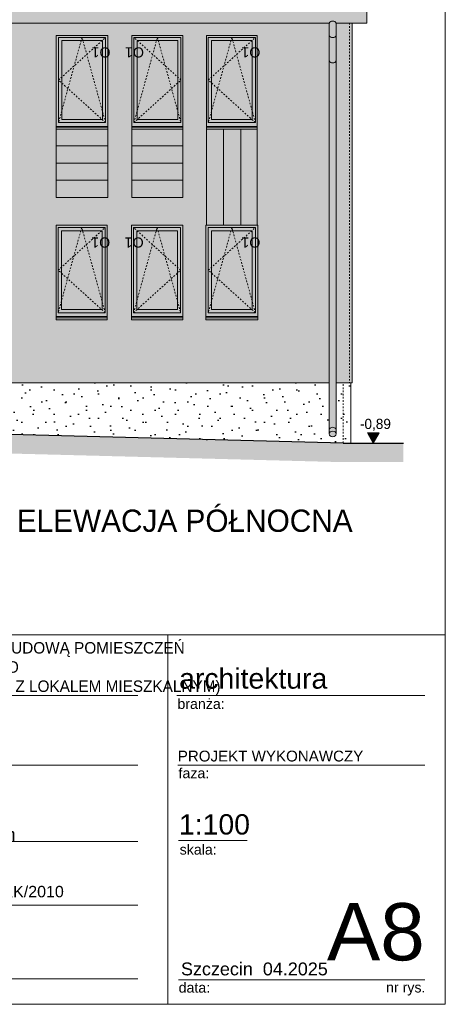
# Model space of a CAD drawing. Extents: x -613240 to -325500, y -25863 to 152403.
# Tile 23 of 254: x -476310 to -469620, y -22047 to -6560. Entities that reach past the tile are written whole.
import ezdxf

# ---------------------------------------------------------------- set-up
doc = ezdxf.new("R2010")
doc.units = 0
doc.header["$MEASUREMENT"] = 0
doc.linetypes.add('Hidden Line', pattern=[50, 25, -25])
for name, color, linetype, lineweight in [('Arch okna_Nr_Pióra__5', 7, 'Continuous', 13), ('Arch opisy okien_Nr_Pióra__21', 7, 'Continuous', 9), ('Arch opisy_Nr_Pióra__21', 7, 'Continuous', 9), ('ARCH TABELA_Nr_Pióra__1', 7, 'Continuous', 25), ('ARCH TABELA_Nr_Pióra__21', 7, 'Continuous', 9), ('ARCH TABELA_Nr_Pióra__7', 7, 'Continuous', 13), ('Arch wykończenie_Nr_Pióra__41', 7, 'Continuous', 15), ('arch wypelnienia_Nr_Pióra__1', 7, 'Continuous', 25), ('arch wypelnienia_Nr_Pióra__21', 7, 'Continuous', 9), ('INWENT DACH_Nr_Pióra__21', 7, 'Continuous', 9), ('INWENT RURY SPUSTOWE_Nr_Pióra__21', 7, 'Continuous', 9), ('INWENT TEREN_Nr_Pióra__1', 7, 'Continuous', 25), ('INWENT WYMIARY_Nr_Pióra__21', 7, 'Continuous', 9), ('INWENT. OKNA_Nr_Pióra__5', 7, 'Continuous', 13), ('INWENT.ŚCIANY_Nr_Pióra__21', 7, 'Continuous', 9)]:
    doc.layers.add(name, color=color, linetype=linetype, lineweight=lineweight)
doc.layers.add('arch wypelnienia_Nr_Pióra__119', color=7, linetype='Continuous', lineweight=13, true_color=0xd9d1d0)
doc.layers.add('arch wypelnienia_Nr_Pióra__2', color=7, linetype='Continuous', lineweight=13, true_color=0x7f7f7f)
doc.layers.add('INWENT WYMIARY', color=7, linetype='Continuous')
doc.styles.add('GENERATED_STYLE_1', font='txt')
doc.styles.add('GENERATED_STYLE_10', font='arial.ttf')
doc.styles.add('GENERATED_STYLE_5', font='txt')
doc.styles.add('GENERATED_STYLE_6', font='txt')
doc.styles.add('GENERATED_STYLE_7', font='arial.ttf')

# ---------------------------------------------------------------- blocks, each defined once
blk = doc.blocks.new('Wymiary_82', base_point=(-470752, -13220))
at = {"layer": 'INWENT WYMIARY_Nr_Pióra__21', "linetype": 'Continuous'}
blk.add_hatch(color=256, dxfattribs=at).paths.add_polyline_path([(-470752, -13220), (-470845, -13060), (-470659, -13060)], flags=0)
for p, q in [((-470752, -13220), (-470845, -13060)), ((-470845, -13060), (-470659, -13060)), ((-470659, -13060), (-470752, -13220)), ((-470752, -13220), (-470872, -13220)), ((-470752, -13220), (-470632, -13220))]:
    blk.add_line(p, q, dxfattribs=at)
at = {"layer": 'INWENT WYMIARY_Nr_Pióra__21', "insert": (-470962, -13028), "char_height": 160, "attachment_point": 7, "style": 'GENERATED_STYLE_1'}
blk.add_mtext('{-0,89}', dxfattribs=at)

msp = doc.modelspace()

# ---------------------------------------------------------------- hatches: boundary and pattern name
at = {"layer": 'arch wypelnienia_Nr_Pióra__1', "linetype": 'Continuous'}
h = msp.add_hatch(dxfattribs=at)
h.set_pattern_fill('Carpet', color=256, style=0, pattern_type=2)
h.set_pattern_definition([(45, (0, 600), (-190.91883, 190.91883), [0, -180, 0, -270]), (110, (600, 600), (253.71701, 92.34544), [0, -132, 0, -228])])
h.paths.add_polyline_path([(-482684.9, -12269.6), (-482684.9, -12309.6), (-482274.9, -12339.6), (-482274.9, -12519.6), (-481984.9, -12519.6), (-481984.9, -12699.6), (-481694.9, -12699.6), (-481694.9, -12899.6), (-477004.9, -13069.6), (-471104.9, -13222.7), (-471104.9, -12269.6), (-471334.9, -12269.6), (-471334.9, -13075.5, -0.2462598), (-471353.1, -13108.3, -0.1547396), (-471389.9, -13119.6, -0.1637699), (-471427.9, -13107.4, -0.2305679), (-471444.9, -13075.5), (-471444.9, -12269.6)], flags=0)
at = {"layer": 'arch wypelnienia_Nr_Pióra__119', "linetype": 'Continuous', "lineweight": 0, "true_color": 0x363434}
h = msp.add_hatch(color=250, dxfattribs=at)
h.paths.add_polyline_path([(-471444.9, -12269.6), (-481684.9, -12269.6), (-481684.9, -9309.6), (-486304.9, -9309.6), (-486304.9, -7934.6), (-486384.9, -7934.6), (-486384.9, -6612.5), (-471444.9, -6612.5)], flags=0)
h.paths.add_polyline_path([(-475734.9, -11279.6), (-475734.9, -9789.6), (-474934.9, -9789.6), (-474934.9, -11279.6)], flags=0)
h.paths.add_polyline_path([(-474554.9, -11279.6), (-474554.9, -9789.6), (-473744.9, -9789.6), (-473744.9, -11279.6)], flags=0)
h.paths.add_polyline_path([(-473384.9, -11279.6), (-473384.9, -9789.6), (-473374.9, -9789.6), (-473374.9, -6809.6), (-472574.9, -6809.6), (-472574.9, -11279.6)], flags=0)
h.paths.add_polyline_path([(-474544.9, -9355.6), (-474544.9, -6809.6), (-473744.9, -6809.6), (-473744.9, -9355.6)], flags=0)
h.paths.add_polyline_path([(-475734.9, -9355.6), (-475734.9, -6809.6), (-474924.9, -6809.6), (-474924.9, -9355.6)], flags=0)
h.paths.add_polyline_path([(-480464.9, -11279.6), (-480464.9, -9789.6), (-479694.9, -9789.6), (-479694.9, -11279.6)], flags=0)
h.paths.add_polyline_path([(-479264.9, -11279.6), (-479264.9, -9789.6), (-478474.9, -9789.6), (-478474.9, -11279.6)], flags=0)
h.paths.add_polyline_path([(-478144.9, -11279.6), (-478144.9, -6809.6), (-477274.9, -6809.6), (-477274.9, -11279.6)], flags=0)
h.paths.add_polyline_path([(-479314.9, -9355.6), (-479314.9, -6809.6), (-478514.9, -6809.6), (-478514.9, -9355.6)], flags=0)
h.paths.add_polyline_path([(-480484.9, -9355.6), (-480484.9, -6809.6), (-479684.9, -6809.6), (-479684.9, -9355.6)], flags=0)
h.paths.add_polyline_path([(-482959, -8280.6), (-482959, -6809.6), (-482159, -6809.6), (-482159, -8280.6)], flags=0)
h.paths.add_polyline_path([(-484119, -8280.6), (-484119, -6809.6), (-483319, -6809.6), (-483319, -8280.6)], flags=0)
h.paths.add_polyline_path([(-485289, -8280.6), (-485289, -6809.6), (-484489, -6809.6), (-484489, -8280.6)], flags=0)
msp.add_hatch(color=250, dxfattribs=at).paths.add_polyline_path([(-471334.9, -12269.6), (-471084.9, -12269.6), (-471084.9, -6612.5), (-471334.9, -6612.5)], flags=0)
at = {"layer": 'arch wypelnienia_Nr_Pióra__2', "linetype": 'Continuous'}
h = msp.add_hatch(color=256, dxfattribs=at)
h.paths.add_polyline_path([(-483614.9, 1576.7), (-487244.9, 1576.7), (-487244.9, -6612.5), (-486494.9, -6612.5), (-486494.9, -6812.5), (-486494.9, -7208.9), (-486494.9, -7965.5, 0.2374219), (-486477, -7998.1, 0.1574339), (-486439.9, -8009.6, 0.1535225), (-486403.3, -7998.4, 0.2441202), (-486384.9, -7965.5), (-486384.9, -7208.9), (-486384.9, -6812.5), (-486384.9, -6612.5), (-471444.9, -6612.5), (-471444.9, -13075.5, 0.2182525), (-471429.5, -13106.2, 0.1717171), (-471389.9, -13119.6, 0.1637737), (-471351.5, -13107.1, 0.2353112), (-471334.9, -13075.5), (-471334.9, -6612.5), (-470854.9, -6612.5), (-470854.9, 1576.7), (-476094.9, 1576.7), (-476094.9, 1785.5), (-476249.9, 1785.5), (-476249.9, 1878.5), (-476229.9, 1878.5), (-476324.9, 1918.5), (-476419.9, 1878.5), (-476399.9, 1878.5), (-476399.9, 1785.5), (-476554.9, 1785.5), (-476554.9, 1576.7), (-483154.9, 1576.7), (-483154.9, 1785.5), (-483309.9, 1785.5), (-483309.9, 1878.5), (-483289.9, 1878.5), (-483384.9, 1918.5), (-483479.9, 1878.5), (-483459.9, 1878.5), (-483459.9, 1785.5), (-483614.9, 1785.5)], flags=0)
h.paths.add_polyline_path([(-479044.9, -5109.6), (-479734.9, -5109.6), (-479734.9, -3829.6), (-479044.9, -3829.6)], flags=0)
h.paths.add_polyline_path([(-478874.9, -3829.6), (-478184.9, -3829.6), (-478184.9, -5109.6), (-478874.9, -5109.6)], flags=0)
h.paths.add_polyline_path([(-484544.9, -4619.8), (-483884.9, -4619.8), (-483884.9, -3580.3), (-484544.9, -3580.3)], flags=0)
h.paths.add_polyline_path([(-483689.9, -4619.8), (-483029.9, -4619.8), (-483029.9, -3580.3), (-483689.9, -3580.3)], flags=0)
h.paths.add_polyline_path([(-474294.9, -4619.8), (-473634.9, -4619.8), (-473634.9, -3580.3), (-474294.9, -3580.3)], flags=0)
h = msp.add_hatch(color=256, dxfattribs=at)
h.paths.add_polyline_path([(-475734.9, -8280.6), (-474924.9, -8280.6), (-474924.9, -6809.6), (-475734.9, -6809.6)], flags=0)
h.paths.add_polyline_path([(-475649.9, -8129.6), (-475009.9, -8129.6), (-475009.9, -6889.6), (-475649.9, -6889.6)], flags=0)
h = msp.add_hatch(color=256, dxfattribs=at)
h.paths.add_polyline_path([(-474544.9, -8280.6), (-473744.9, -8280.6), (-473744.9, -6809.6), (-474544.9, -6809.6)], flags=0)
h.paths.add_polyline_path([(-474464.9, -8129.6), (-473824.9, -8129.6), (-473824.9, -6889.6), (-474464.9, -6889.6)], flags=0)
h = msp.add_hatch(color=256, dxfattribs=at)
h.paths.add_polyline_path([(-473374.9, -8280.6), (-472574.9, -8280.6), (-472574.9, -6809.6), (-473374.9, -6809.6)], flags=0)
h.paths.add_polyline_path([(-472654.9, -8129.6), (-472654.9, -6889.6), (-473294.9, -6889.6), (-473294.9, -8129.6)], flags=0)
at = {"layer": 'arch wypelnienia_Nr_Pióra__2', "linetype": 'Continuous', "lineweight": 0, "true_color": 0x1f1f1f}
for points in [[(-475009.9, -6889.6), (-475649.9, -6889.6), (-475649.9, -8129.6), (-475009.9, -8129.6)], [(-474464.9, -8129.6), (-473824.9, -8129.6), (-473824.9, -6889.6), (-474464.9, -6889.6)], [(-473294.9, -8129.6), (-472654.9, -8129.6), (-472654.9, -6889.6), (-473294.9, -6889.6)], [(-475014.9, -9879.6), (-475654.9, -9879.6), (-475654.9, -11119.6), (-475014.9, -11119.6)], [(-474469.9, -11119.6), (-473829.9, -11119.6), (-473829.9, -9879.6), (-474469.9, -9879.6)], [(-473294.9, -11119.6), (-472654.9, -11119.6), (-472654.9, -9879.6), (-473294.9, -9879.6)]]:
    msp.add_hatch(color=250, dxfattribs=at).paths.add_polyline_path(points, flags=0)
at = {"layer": 'arch wypelnienia_Nr_Pióra__2', "linetype": 'Continuous'}
for points in [[(-475734.9, -9355.6), (-474924.9, -9355.6), (-474924.9, -8280.6), (-475734.9, -8280.6)], [(-474544.9, -9355.6), (-473744.9, -9355.6), (-473744.9, -8280.6), (-474544.9, -8280.6)], [(-472574.9, -8280.6), (-473374.9, -8280.6), (-473374.9, -9789.6), (-473274.9, -9789.6), (-472574.9, -9789.6)]]:
    msp.add_hatch(color=256, dxfattribs=at).paths.add_polyline_path(points, flags=0)
h = msp.add_hatch(color=256, dxfattribs=at)
h.paths.add_polyline_path([(-475734.9, -11279.6), (-474934.9, -11279.6), (-474934.9, -9789.6), (-475734.9, -9789.6)], flags=0)
h.paths.add_polyline_path([(-475654.9, -11119.6), (-475014.9, -11119.6), (-475014.9, -9879.6), (-475654.9, -9879.6)], flags=0)
h = msp.add_hatch(color=256, dxfattribs=at)
h.paths.add_polyline_path([(-474554.9, -11279.6), (-473744.9, -11279.6), (-473744.9, -9789.6), (-474554.9, -9789.6)], flags=0)
h.paths.add_polyline_path([(-473829.9, -11119.6), (-473829.9, -9879.6), (-474469.9, -9879.6), (-474469.9, -11119.6)], flags=0)
h = msp.add_hatch(color=256, dxfattribs=at)
h.paths.add_polyline_path([(-473384.9, -11279.6), (-472564.9, -11279.6), (-472564.9, -9789.6), (-473384.9, -9789.6)], flags=0)
h.paths.add_polyline_path([(-473294.9, -11119.6), (-472654.9, -11119.6), (-472654.9, -9879.6), (-473294.9, -9879.6)], flags=0)
at = {"layer": 'arch wypelnienia_Nr_Pióra__21', "linetype": 'Continuous'}
msp.add_hatch(color=256, dxfattribs=at).paths.add_polyline_path([(-488444.9, -12929.6), (-488444.9, -13199.4), (-481705.8, -13199.4), (-477014.3, -13369.5), (-471228.8, -13519.6), (-471224.9, -13519.6), (-470279.2, -13519.6), (-470279.2, -13219.6), (-471224.9, -13219.6), (-477004.9, -13069.6), (-481694.9, -12899.6), (-486874.9, -12899.6), (-486874.9, -12929.6)], flags=0)

# ---------------------------------------------------------------- linework, layer by layer
at = {"layer": 'Arch okna_Nr_Pióra__5', "linetype": 'Hidden Line'}
for p, q in [((-475329.9, -6839.6), (-475699.9, -8179.6)), ((-475699.9, -7509.6), (-474959.9, -6839.6)), ((-474959.9, -8179.6), (-475329.9, -6839.6)), ((-474514.9, -8179.6), (-474144.9, -6839.6)), ((-473774.9, -7509.6), (-474514.9, -6839.6)), ((-474144.9, -6839.6), (-473774.9, -8179.6)), ((-472974.9, -6839.6), (-473344.9, -8179.6)), ((-473344.9, -7509.6), (-472604.9, -6839.6)), ((-472604.9, -8179.6), (-472974.9, -6839.6)), ((-474959.9, -8179.6), (-475699.9, -7509.6)), ((-474514.9, -8179.6), (-473774.9, -7509.6)), ((-472604.9, -8179.6), (-473344.9, -7509.6)), ((-475334.9, -9829.6), (-475704.9, -11169.6)), ((-475704.9, -10499.6), (-474964.9, -9829.6)), ((-474964.9, -11169.6), (-475334.9, -9829.6)), ((-474519.9, -11169.6), (-474149.9, -9829.6)), ((-473779.9, -10499.6), (-474519.9, -9829.6)), ((-474149.9, -9829.6), (-473779.9, -11169.6)), ((-472974.9, -9829.6), (-473344.9, -11169.6)), ((-473344.9, -10499.6), (-472604.9, -9829.6)), ((-472604.9, -11169.6), (-472974.9, -9829.6)), ((-474964.9, -11169.6), (-475704.9, -10499.6)), ((-474519.9, -11169.6), (-473779.9, -10499.6)), ((-472604.9, -11169.6), (-473344.9, -10499.6))]:
    msp.add_line(p, q, dxfattribs=at)
at = {"layer": 'ARCH TABELA_Nr_Pióra__21', "linetype": 'Continuous'}
for p, q in [((-469619.9, 6402.6), (-469619.9, -22047.4)), ((-487119.9, -16236.2), (-469619.9, -16236.2)), ((-473981.6, -16236.2), (-473981.6, -22047.4)), ((-469619.9, -16236.2), (-469619.9, -22047.4)), ((-482154.1, -17192.6), (-474454.3, -17192.6)), ((-473842.3, -17192.6), (-469943, -17192.6)), ((-482154.1, -18286.2), (-474454.3, -18286.2)), ((-473824.9, -18286.2), (-469943, -18286.2)), ((-482154.1, -19486.2), (-474454.3, -19486.2)), ((-473813.1, -19468.9), (-472733.4, -19468.9)), ((-482154.1, -20486.2), (-474454.3, -20486.2)), ((-482154.1, -21647.4), (-474454.3, -21647.4)), ((-473813.1, -21665), (-471531.3, -21665)), ((-471531.3, -21665), (-469943, -21665)), ((-469619.9, -22047.4), (-510369.9, -22047.4)), ((-469619.9, -22047.4), (-482226.3, -22047.4))]:
    msp.add_line(p, q, dxfattribs=at)
at = {"layer": 'Arch wykończenie_Nr_Pióra__41', "linetype": 'Continuous'}
for p, q in [((-471084.9, -6612.5), (-471084.9, -12269.6)), ((-471444.9, -12269.6), (-482684.9, -12269.6)), ((-471084.9, -12269.6), (-471334.9, -12269.6)), ((-471104.9, -13219.6), (-471104.9, -12269.6))]:
    msp.add_line(p, q, dxfattribs=at)
at = {"layer": 'INWENT DACH_Nr_Pióra__21', "linetype": 'Continuous'}
msp.add_line((-470854.9, 1576.7), (-470854.9, -6612.5), dxfattribs=at)
msp.add_ellipse((-471389.9, -13015.5), major_axis=(55, 0), ratio=0.801342, start_param=0, end_param=3.1415927, dxfattribs=at)
msp.add_ellipse((-471389.9, -13075.5), major_axis=(55, 0), ratio=0.801342, dxfattribs=at)
at = {"layer": 'INWENT RURY SPUSTOWE_Nr_Pióra__21', "linetype": 'Continuous'}
for p, q in [((-486384.9, -6612.5), (-471444.9, -6612.5)), ((-471444.9, -6612.5), (-471444.9, -13075.5)), ((-471334.9, -6612.5), (-470854.9, -6612.5)), ((-471334.9, -6612.5), (-471334.9, -13075.5))]:
    msp.add_line(p, q, dxfattribs=at)
for centre, start, end in [((-471389.9, -6647.9), 32.77908, 147.22092), ((-471389.9, -6777.1), 212.77908, 327.22092), ((-471389.9, -7173.5), 212.77908, 327.22092)]:
    msp.add_arc(centre, 65.4, start, end, dxfattribs=at)
at = {"layer": 'INWENT TEREN_Nr_Pióra__1', "linetype": 'Continuous'}
for q in [(-477004.9, -13069.6), (-470279.2, -13219.6)]:
    msp.add_line((-471224.9, -13219.6), q, dxfattribs=at)
at = {"layer": 'INWENT. OKNA_Nr_Pióra__5', "linetype": 'Continuous'}
for p, q in [((-475699.9, -6839.6), (-474959.9, -6839.6)), ((-475699.9, -6839.6), (-475699.9, -8179.6)), ((-475649.9, -6889.6), (-475649.9, -8129.6)), ((-475649.9, -6889.6), (-475009.9, -6889.6)), ((-475009.9, -6889.6), (-475009.9, -8129.6)), ((-474959.9, -6839.6), (-474959.9, -8179.6)), ((-474514.9, -6839.6), (-473774.9, -6839.6)), ((-474514.9, -6839.6), (-474514.9, -8179.6)), ((-474464.9, -6889.6), (-474464.9, -8129.6)), ((-474464.9, -6889.6), (-473824.9, -6889.6)), ((-473824.9, -6889.6), (-473824.9, -8129.6)), ((-473774.9, -6839.6), (-473774.9, -8179.6)), ((-473344.9, -6839.6), (-472604.9, -6839.6)), ((-473344.9, -6839.6), (-473344.9, -8179.6)), ((-473294.9, -6889.6), (-473294.9, -8129.6)), ((-473294.9, -6889.6), (-472654.9, -6889.6)), ((-472654.9, -6889.6), (-472654.9, -8129.6)), ((-472604.9, -6839.6), (-472604.9, -8179.6)), ((-475699.9, -8179.6), (-474959.9, -8179.6)), ((-475649.9, -8129.6), (-475009.9, -8129.6)), ((-474514.9, -8179.6), (-473774.9, -8179.6)), ((-474464.9, -8129.6), (-473824.9, -8129.6)), ((-473344.9, -8179.6), (-472604.9, -8179.6)), ((-473294.9, -8129.6), (-472654.9, -8129.6)), ((-475704.9, -9829.6), (-474964.9, -9829.6)), ((-475704.9, -9829.6), (-475704.9, -11169.6)), ((-475654.9, -9879.6), (-475654.9, -11119.6)), ((-475654.9, -9879.6), (-475014.9, -9879.6)), ((-475014.9, -9879.6), (-475014.9, -11119.6)), ((-474964.9, -9829.6), (-474964.9, -11169.6)), ((-474519.9, -9829.6), (-473779.9, -9829.6)), ((-474519.9, -9829.6), (-474519.9, -11169.6)), ((-474469.9, -9879.6), (-474469.9, -11119.6)), ((-474469.9, -9879.6), (-473829.9, -9879.6)), ((-473829.9, -9879.6), (-473829.9, -11119.6)), ((-473779.9, -9829.6), (-473779.9, -11169.6)), ((-473344.9, -9829.6), (-472604.9, -9829.6)), ((-473344.9, -9829.6), (-473344.9, -11169.6)), ((-473294.9, -9879.6), (-473294.9, -11119.6)), ((-473294.9, -9879.6), (-472654.9, -9879.6)), ((-472654.9, -9879.6), (-472654.9, -11119.6)), ((-472604.9, -9829.6), (-472604.9, -11169.6)), ((-475654.9, -11119.6), (-475014.9, -11119.6)), ((-474469.9, -11119.6), (-473829.9, -11119.6)), ((-473294.9, -11119.6), (-472654.9, -11119.6)), ((-475704.9, -11169.6), (-474964.9, -11169.6)), ((-474519.9, -11169.6), (-473779.9, -11169.6)), ((-473344.9, -11169.6), (-472604.9, -11169.6))]:
    msp.add_line(p, q, dxfattribs=at)
at = {"layer": 'INWENT.ŚCIANY_Nr_Pióra__21', "linetype": 'Hidden Line'}
for p, q in [((-471124.9, -6612.5), (-471124.9, -12269.6)), ((-471224.9, -13219.6), (-471224.9, -12269.6))]:
    msp.add_line(p, q, dxfattribs=at)
at = {"layer": 'INWENT.ŚCIANY_Nr_Pióra__21', "linetype": 'Continuous'}
for p, q in [((-475734.9, -8280.6), (-475734.9, -6809.6)), ((-474924.9, -6809.6), (-475734.9, -6809.6)), ((-474924.9, -8280.6), (-474924.9, -6809.6)), ((-474544.9, -8280.6), (-474544.9, -6809.6)), ((-473744.9, -6809.6), (-474544.9, -6809.6)), ((-473744.9, -8280.6), (-473744.9, -6809.6)), ((-473374.9, -8280.6), (-473374.9, -6809.6)), ((-472574.9, -6809.6), (-473374.9, -6809.6)), ((-472574.9, -8280.6), (-472574.9, -6809.6)), ((-474924.9, -8239.6), (-475734.9, -8239.6)), ((-474924.9, -8250.6), (-475734.9, -8250.6)), ((-474924.9, -8280.6), (-475734.9, -8280.6)), ((-475734.9, -9355.6), (-475734.9, -8280.6)), ((-474924.9, -9355.6), (-474924.9, -8280.6)), ((-473744.9, -8239.6), (-474544.9, -8239.6)), ((-473744.9, -8250.6), (-474544.9, -8250.6)), ((-473744.9, -8280.6), (-474544.9, -8280.6)), ((-474544.9, -9355.6), (-474544.9, -8280.6)), ((-473744.9, -9355.6), (-473744.9, -8280.6)), ((-472574.9, -8239.6), (-473374.9, -8239.6)), ((-472574.9, -8250.6), (-473374.9, -8250.6)), ((-472574.9, -8280.6), (-473374.9, -8280.6)), ((-473374.9, -9789.6), (-473374.9, -8280.6)), ((-473104.9, -9789.6), (-473104.9, -8280.6)), ((-472834.9, -9789.6), (-472834.9, -8280.6)), ((-472574.9, -9789.6), (-472574.9, -8280.6)), ((-475734.9, -8545.6), (-474924.9, -8545.6)), ((-474544.9, -8545.6), (-473744.9, -8545.6)), ((-475734.9, -8815.6), (-474924.9, -8815.6)), ((-474544.9, -8815.6), (-473744.9, -8815.6)), ((-475734.9, -9085.6), (-474924.9, -9085.6)), ((-474544.9, -9085.6), (-473744.9, -9085.6)), ((-474924.9, -9355.6), (-475734.9, -9355.6)), ((-473744.9, -9355.6), (-474544.9, -9355.6)), ((-475734.9, -11279.6), (-475734.9, -9789.6)), ((-475734.9, -9789.6), (-474934.9, -9789.6)), ((-474934.9, -11279.6), (-474934.9, -9789.6)), ((-474554.9, -11279.6), (-474554.9, -9789.6)), ((-474554.9, -9789.6), (-473744.9, -9789.6)), ((-473744.9, -11279.6), (-473744.9, -9789.6)), ((-473384.9, -9789.6), (-473384.9, -11279.6)), ((-473384.9, -9789.6), (-472564.9, -9789.6)), ((-472574.9, -9789.6), (-473368.9, -9789.6)), ((-472564.9, -9789.6), (-472564.9, -11279.6)), ((-475734.9, -11229.6), (-474934.9, -11229.6)), ((-475734.9, -11249.6), (-474934.9, -11249.6)), ((-475734.9, -11279.6), (-474934.9, -11279.6)), ((-474554.9, -11229.6), (-473744.9, -11229.6)), ((-474554.9, -11249.6), (-473744.9, -11249.6)), ((-474554.9, -11279.6), (-473744.9, -11279.6)), ((-473384.9, -11229.6), (-472564.9, -11229.6)), ((-473384.9, -11249.6), (-472564.9, -11249.6)), ((-473384.9, -11279.6), (-472564.9, -11279.6))]:
    msp.add_line(p, q, dxfattribs=at)

# ---------------------------------------------------------------- block references
at = {"layer": 'INWENT WYMIARY', "linetype": 'Continuous'}
msp.add_blockref('Wymiary_82', (-470752.1, -13219.6), dxfattribs=at)

# ---------------------------------------------------------------- texts
at = {"layer": 'Arch opisy okien_Nr_Pióra__21', "linetype": 'Continuous', "char_height": 160, "rotation": 180, "style": 'GENERATED_STYLE_10'}
for insert, attachment_point in [((-474820.2, -7154.5), 1), ((-474654.7, -7154.5), 3), ((-472465.2, -7154.5), 1), ((-474825.2, -10144.5), 1), ((-474659.7, -10144.5), 3), ((-472465.2, -10144.5), 1)]:
    msp.add_mtext('{ O1}', dxfattribs=dict(at, insert=insert, attachment_point=attachment_point))
at = {"layer": 'Arch opisy_Nr_Pióra__21', "linetype": 'Continuous', "insert": (-471076.6, -14265.8), "char_height": 350, "attachment_point": 3, "style": 'GENERATED_STYLE_6'}
msp.add_mtext('{ELEWACJA PÓŁNOCNA}', dxfattribs=at)
at = {"layer": 'ARCH TABELA_Nr_Pióra__1', "linetype": 'Continuous', "insert": (-482154.1, -17187.9), "char_height": 180, "attachment_point": 7, "line_spacing_factor": 1.005757, "style": 'GENERATED_STYLE_5'}
msp.add_mtext('{\\pt22543.1;PROJEKT TERMOMODERNIZACJI WRAZ Z PRZEBUDOWĄ POMIESZCZEŃ \\P\\pt22543.1;PARTERU BUDYNKU UŻYTKOWO-MIESZKALNEGO\\P\\pt22543.1;(ŚWIETLICY, PRZEDSZKOLA PRZYCHODNI WRAZ Z LOKALEM MIESZKALNYM)}', dxfattribs=at)
at = {"layer": 'ARCH TABELA_Nr_Pióra__1', "linetype": 'Continuous', "insert": (-473824.9, -18057.9), "char_height": 170, "attachment_point": 1, "style": 'GENERATED_STYLE_7'}
msp.add_mtext('{PROJEKT WYKONAWCZY}', dxfattribs=at)
at = {"layer": 'ARCH TABELA_Nr_Pióra__21', "linetype": 'Continuous', "insert": (-482154.1, -19547.5), "char_height": 212.766, "attachment_point": 7, "line_spacing_factor": 0.807442, "style": 'GENERATED_STYLE_7'}
msp.add_mtext('{Gmina Świdwin\\PPl. Konstytucji 3-go Maja 1, 78-300 Świdwin}', dxfattribs=at)
at = {"layer": 'ARCH TABELA_Nr_Pióra__7', "linetype": 'Continuous', "style": 'GENERATED_STYLE_7'}
for s, insert, char_height, attachment_point in [('{architektura}', (-473803.7, -16762.9), 319.16, 1), ('{branża:}', (-473830.5, -17241.3), 159.58, 1), ('{faza:}', (-473813.1, -18331.3), 159.58, 1), ('{1:100}', (-473805.8, -19057.6), 319.16, 1), ('{skala:}', (-473795.4, -19533.2), 159.58, 1), ('{mgr inż.arch. Bartosz Balejko  upr. nr 16/ZPOIA/OKK/2010}', (-482156.3, -20184.3), 180, 1), ('{A8}', (-469943, -20456.4), 900, 3), ('{Szczecin  04.2025}', (-473774.4, -21390), 202.128, 1), ('{data:}', (-473811.7, -21704.5), 159.58, 1), ('{nr rys.}', (-470550.9, -21701.5), 159.58, 1)]:
    msp.add_mtext(s, dxfattribs=dict(at, insert=insert, char_height=char_height, attachment_point=attachment_point))

doc.saveas('drawing.dxf')
